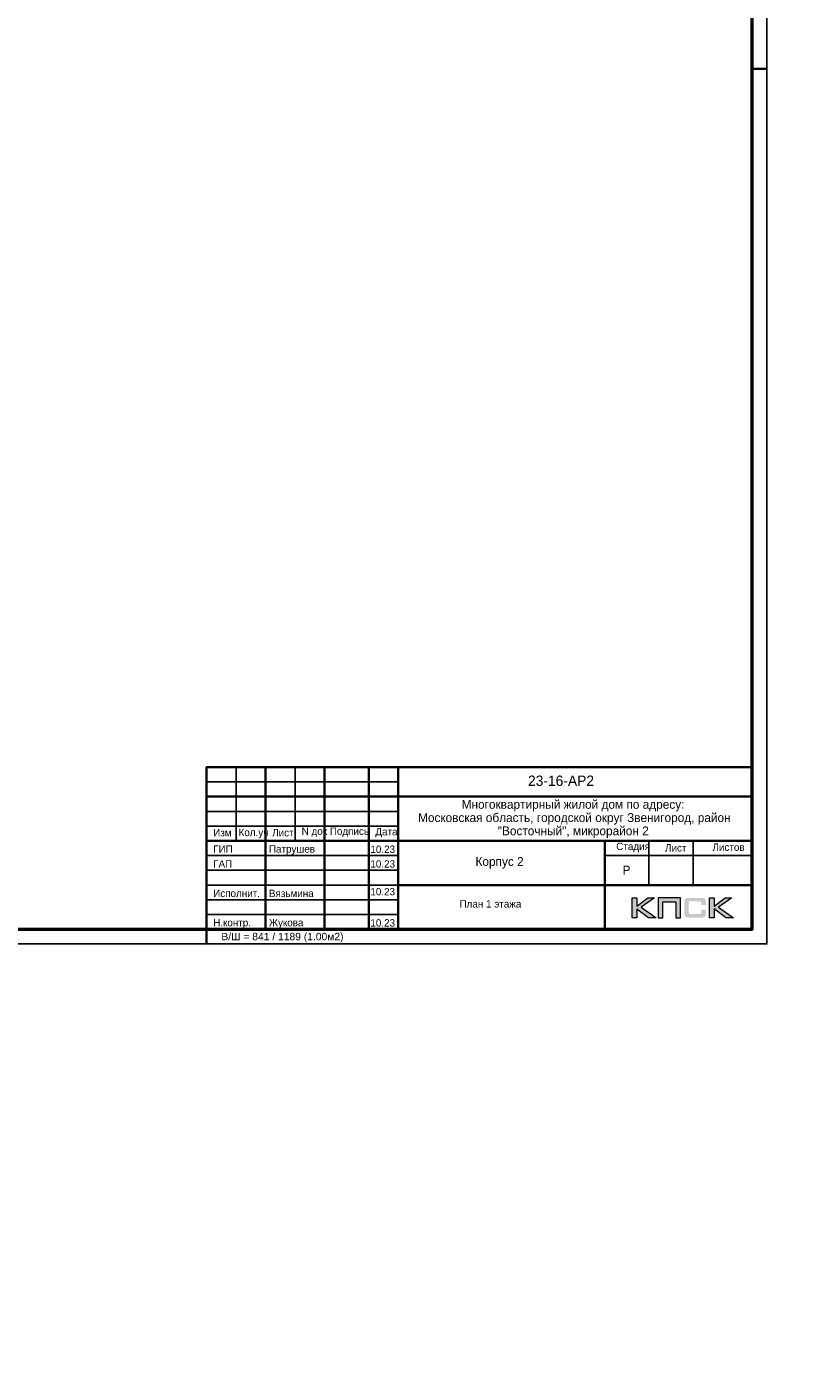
# Model space of a CAD drawing. Header units: millimetres. Extents: x 259029 to 2494469, y -731578 to -57567.
# Tile 190 of 207: x 535844 to 562199, y -638837 to -593156. Entities that reach past the tile are written whole.
import ezdxf
from ezdxf import colors
from ezdxf.entities.mleader import LeaderData, LeaderLine
from ezdxf.math import Vec2, Vec3

# ---------------------------------------------------------------- set-up
doc = ezdxf.new("R2010")
doc.units = ezdxf.units.MM
for name, color, linetype in [('PDF _Геометрия', 7, 'Continuous'), ('PDF _Сплошная заливка', 7, 'Continuous'), ('PDF _Текст', 7, 'Continuous')]:
    doc.layers.add(name, color=color, linetype=linetype)
for name, color, linetype, lineweight in [('Выноски', 20, 'Continuous', 20), ('РАЗРЕЗЫ', 10, 'Continuous', 60), ('Символы 0.20', 1, 'Continuous', 20)]:
    doc.layers.add(name, color=color, linetype=linetype, lineweight=lineweight)
doc.styles.add('PDF Arial', font='arial.ttf')
doc.styles.add('PDF Century Gothic', font='GOTHIC.TTF')
doc.styles.add('ГОСТ', font='GOST_Common.ttf')

# ---------------------------------------------------------------- blocks, each defined once
blk = doc.blocks.new('_None')
blk = doc.blocks.new('ааапп')
at = {"layer": 'Символы 0.20'}
ml = blk.add_multileader_mtext('Standard', dxfattribs=at)
ml.set_content('4(л.6)', color=256, style='ГОСТ')
ml.set_leader_properties(color=256, linetype='ByLayer', lineweight=-1)
ml.set_arrow_properties(name='NONE')
ml.build(insert=Vec2(0, 0))
ml.multileader.update_dxf_attribs({"text_left_attachment_type": 6, "text_right_attachment_type": 6, "dogleg_length": 0.25, "arrow_head_size": 200, "scale": 100})
ctx = ml.context
ctx.base_point, ctx.scale, ctx.char_height, ctx.arrow_head_size, ctx.landing_gap_size, ctx.plane_origin = Vec3(611257.3, -581853.8), 100, 250, 200, 25, Vec3(612471.5, -584006.4)
ctx.left_attachment, ctx.right_attachment = 6, 6
notes = []
notes.append((ctx, [(0, (1, 1, 0), (611232.3, -581853.8), (1, 0), 25, [(0, [(611050.1, -582506.1)], 0, [])])]))
ctx.mtext.insert, ctx.mtext.width, ctx.mtext.defined_height, ctx.mtext.flow_direction = Vec3(611282.3, -581553.8), 1018.139, 759.8, 5
for ctx, leaders in notes:
    for number, flags, end, landing, length, lines in leaders:
        leader = LeaderData()
        leader.index, (leader.has_last_leader_line, leader.has_dogleg_vector, leader.attachment_direction) = number, flags
        leader.last_leader_point, leader.dogleg_vector, leader.dogleg_length = Vec3(end), Vec3(landing), length
        for number, points, colour, breaks in lines:
            line = LeaderLine()
            line.index, line.vertices, line.color, line.breaks = number, Vec3.list(points), colors.encode_raw_color(colour), breaks
            leader.lines.append(line)
        ctx.leaders.append(leader)

msp = doc.modelspace()

# ---------------------------------------------------------------- hatches: boundary and pattern name
at = {"layer": 'PDF _Сплошная заливка', "transparency": 33554559}
h = msp.add_hatch(color=256, dxfattribs=at)
h.paths.add_polyline_path([(557125.2, -622713.8), (556897.7, -622713.8), (556525.7, -622993.8), (556525.7, -622713.8), (556368, -622713.8), (556368, -623385.9), (556525.7, -623385.9), (556525.7, -623090.6), (556928.1, -623385.9), (557179.8, -623385.9), (556679.2, -623030.5)], flags=0)
h.paths.add_polyline_path([(557853.3, -622840.3), (557853.3, -623385.9), (558009.6, -623385.9), (558009.6, -622713.8), (557842.9, -622713.8), (557251.7, -622713.8), (557251.7, -622872.8), (557251.7, -623385.9), (557408, -623385.9), (557408, -622840.3)], flags=0)
h.paths.add_polyline_path([(558990.1, -622710.3), (558990.1, -623383.1), (559147.7, -623383.1), (559147.7, -623087.2), (559550.2, -623383.1), (559801.9, -623383.1), (559301.2, -623027), (559747.2, -622710.3), (559520.4, -622710.3), (559147.7, -622990.4), (559147.7, -622710.3)], flags=0)
at = {"layer": 'PDF _Сплошная заливка', "true_color": 0x540054, "transparency": 33554559}
msp.add_hatch(color=218, dxfattribs=at).paths.add_polyline_path([(558858.7, -622785), (558856.6, -622777.4), (558853.9, -622771.2), (558850.4, -622764.9), (558847, -622758.7), (558843.5, -622753.9), (558839.3, -622749), (558835.2, -622744.2), (558831, -622740), (558825.5, -622736.6), (558820, -622732.4), (558813.8, -622729), (558806.8, -622726.2), (558799.9, -622723.4), (558792.3, -622720.7), (558784.7, -622718.6), (558766.7, -622715.1), (558747.4, -622712.4), (558725.9, -622711), (558702.4, -622710.3), (558301.4, -622710.3), (558277.9, -622711), (558257.1, -622712.4), (558237.1, -622715.1), (558219.8, -622718.6), (558211.5, -622721.4), (558203.9, -622723.4), (558197, -622726.2), (558190.7, -622729.7), (558184.5, -622732.4), (558178.3, -622736.6), (558173.5, -622740), (558168.6, -622744.2), (558164.5, -622749), (558161, -622753.9), (558156.9, -622758.7), (558153.4, -622764.9), (558150.6, -622771.2), (558147.9, -622778.1), (558145.1, -622785), (558143, -622792.6), (558139.6, -622809.2), (558136.8, -622827.2), (558134.7, -622847.2), (558134.7, -622869.3), (558134.7, -623223.4), (558134.7, -623245.5), (558136.8, -623265.6), (558139.6, -623284.2), (558143, -623300.8), (558145.1, -623308.4), (558147.9, -623315.3), (558150.6, -623322.3), (558153.4, -623328.5), (558156.9, -623334), (558161, -623339.5), (558164.5, -623344.4), (558168.6, -623349.2), (558173.5, -623353.4), (558179, -623356.8), (558184.5, -623360.3), (558190.7, -623363.7), (558197, -623367.2), (558204.6, -623369.3), (558211.5, -623372), (558219.8, -623374.1), (558237.1, -623378.3), (558257.1, -623380.3), (558278.6, -623382.4), (558301.4, -623383.1), (558702.4, -623383.1), (558725.9, -623382.4), (558747.4, -623381), (558766.7, -623378.3), (558784, -623374.8), (558792.3, -623372), (558799.9, -623370), (558806.8, -623367.2), (558813.8, -623363.7), (558820, -623361), (558825.5, -623356.8), (558831, -623353.4), (558835.2, -623349.2), (558839.3, -623345.1), (558843.5, -623339.5), (558847, -623334.7), (558850.4, -623328.5), (558853.9, -623322.3), (558856.6, -623316), (558858.7, -623308.4), (558861.5, -623300.8), (558864.9, -623284.2), (558867.7, -623266.3), (558869.1, -623245.5), (558869.8, -623223.4), (558869.8, -623112.1), (558712.8, -623112.1), (558712.8, -623202.6), (558712.8, -623208.9), (558712.1, -623215.1), (558710.7, -623220.6), (558709.3, -623226.1), (558707.3, -623231), (558705.2, -623235.1), (558702.4, -623239.3), (558699, -623242.7), (558695.5, -623246.2), (558691.4, -623249), (558686.5, -623251), (558681.7, -623253.1), (558676.9, -623254.5), (558670.6, -623255.2), (558664.4, -623255.9), (558658.2, -623256.6), (558334.6, -623256.6), (558329, -623255.9), (558324.2, -623255.2), (558320.1, -623253.1), (558315.9, -623251), (558311.8, -623248.3), (558308.3, -623245.5), (558304.8, -623242), (558302.1, -623237.9), (558299.3, -623233.8), (558297.2, -623229.6), (558295.2, -623224.8), (558293.8, -623219.9), (558291.7, -623210.2), (558291, -623200.6), (558291, -622877.6), (558291, -622872.1), (558291.7, -622866.6), (558293.1, -622861.7), (558294.5, -622856.9), (558295.9, -622852.8), (558297.9, -622849.3), (558300.7, -622845.8), (558303.5, -622842.4), (558306.9, -622839.6), (558310.4, -622836.8), (558314.5, -622834.8), (558318.7, -622833.4), (558323.5, -622832), (558328.3, -622831.3), (558333.9, -622830.6), (558339.4, -622830.6), (558658.2, -622830.6), (558664.4, -622830.6), (558670.6, -622831.3), (558676.2, -622832.7), (558681, -622834.1), (558685.8, -622836.2), (558690.7, -622838.2), (558694.8, -622841.7), (558698.3, -622844.5), (558701.7, -622848.6), (558704.5, -622852.8), (558707.3, -622856.9), (558709.3, -622861.7), (558710.7, -622866.6), (558712.1, -622872.1), (558712.8, -622878.3), (558712.8, -622884.6), (558712.8, -622958.5), (558869.8, -622958.5), (558869.8, -622869.3), (558869.1, -622847.2), (558867.7, -622827.2), (558864.9, -622809.2), (558860.8, -622792.6)])

# ---------------------------------------------------------------- linework, layer by layer
at = {"layer": 'PDF _Геометрия', "lineweight": 25}
msp.add_lwpolyline([(442058, -624274.8), (560937.4, -624274.8), (560937.4, -540195.2), (442058, -540195.2)], close=True, dxfattribs=at)
at = {"layer": 'PDF _Геометрия', "lineweight": 50}
msp.add_lwpolyline([(444058, -623774.8), (560437.4, -623774.8), (560437.4, -540695.2), (444058, -540695.2)], close=True, dxfattribs=at)
at = {"layer": 'PDF _Геометрия', "color": 2, "lineweight": 35}
for points in [[(560437.4, -594575), (560937.4, -594575)], [(541937.5, -624274.8), (541937.5, -623774.8)]]:
    msp.add_lwpolyline(points, dxfattribs=at)
at = {"layer": 'PDF _Геометрия', "lineweight": 35}
msp.add_lwpolyline([(560437.4, -618274.8), (560437.4, -623774.8), (541937.5, -623774.8), (541937.5, -618274.8)], close=True, dxfattribs=at)
at = {"layer": 'PDF _Геометрия', "lineweight": 25}
for points in [[(542937.5, -620774.8), (542937.5, -618274.8)], [(544937.4, -620774.8), (544937.4, -618274.8)], [(541937.5, -618774.8), (548437.4, -618774.8)], [(541937.5, -619774.8), (548437.4, -619774.8)], [(541937.5, -620274.8), (548437.4, -620274.8)], [(556937.4, -622274.8), (556937.4, -620774.8)], [(558437.4, -622274.8), (558437.4, -620774.8)], [(541937.5, -621274.8), (548437.4, -621274.8)], [(555437.4, -621274.8), (560437.4, -621274.8)], [(541937.5, -621774.8), (548437.4, -621774.8)], [(541937.5, -622274.8), (548437.4, -622274.8)], [(541937.5, -622774.8), (548437.4, -622774.8)], [(541937.5, -623274.8), (548437.4, -623274.8)]]:
    msp.add_lwpolyline(points, dxfattribs=at)
at = {"layer": 'PDF _Геометрия', "lineweight": 35}
for points in [[(543937.4, -623774.8), (543937.4, -618274.8)], [(545937.4, -623774.8), (545937.4, -618274.8)], [(547437.4, -623774.8), (547437.4, -618274.8)], [(548437.4, -623774.8), (548437.4, -618274.8)], [(541937.5, -619274.8), (560437.4, -619274.8)], [(541937.5, -620774.8), (560437.4, -620774.8)], [(555437.4, -623774.8), (555437.4, -620774.8)], [(548437.4, -622274.8), (560437.4, -622274.8)]]:
    msp.add_lwpolyline(points, dxfattribs=at)
at = {"layer": 'PDF _Геометрия', "lineweight": 13}
for points in [[(556368, -623385.9), (556368, -622713.8), (556525.7, -622713.8), (556525.7, -622993.8), (556897.7, -622713.8), (557125.2, -622713.8), (556679.2, -623030.5), (557179.8, -623385.9), (556928.1, -623385.9), (556525.7, -623090.6), (556525.7, -623385.9)], [(557408, -623385.9), (557408, -622840.3), (557853.3, -622840.3), (557853.3, -623385.9), (558009.6, -623385.9), (558009.6, -622713.8), (557842.9, -622713.8), (557251.7, -622713.8), (557251.7, -622872.8), (557251.7, -623385.9)], [(558990.1, -623383.1), (558990.1, -622710.3), (559147.7, -622710.3), (559147.7, -622990.4), (559520.4, -622710.3), (559747.2, -622710.3), (559301.2, -623027), (559801.9, -623383.1), (559550.2, -623383.1), (559147.7, -623087.2), (559147.7, -623383.1)]]:
    msp.add_lwpolyline(points, close=True, dxfattribs=at)

# ---------------------------------------------------------------- texts
at = {"layer": 'PDF _Текст', "attachment_point": 7, "style": 'PDF Century Gothic'}
for s, insert, char_height in [('23-16-АР2', (552838.1, -618915.4), 350), ('Многоквартирный жилой дом по адресу:', (550585.7, -619777.7), 299.999), ('Московская область, городской округ Звенигород, район', (549108.6, -620227.7), 299.999), ('Изм', (542160.8, -620627), 250), ('Лист', (544160.8, -620626.8), 250), ('N док Подпись', (545160.8, -620646.7), 249.998), ('Дата', (547660.7, -620659.4), 250), ('"Восточный", микрорайон 2', (551812.8, -620677.7), 299.999), ('Кол.уч', (543022.7, -620689.7), 250), ('Листов', (559093.8, -621119.2), 250), ('ГИП', (542160.8, -621182), 250), ('Патрушев', (544050.7, -621249.7), 250), ('10.23', (547490.7, -621188.3), 250), ('Стадия', (555829.3, -621161.4), 250), ('Лист', (557484.4, -621141.6), 250), ('ГАП', (542160.8, -621682), 250), ('10.23', (547490.7, -621688.3), 250), ('Корпус 2', (551057.4, -621717.7), 300), ('Р', (556043.5, -621918.4), 300), ('Исполнит.', (542160.8, -622686.8), 250), ('Вязьмина', (544050.7, -622688.1), 250), ('10.23', (547490.7, -622628.3), 250), ('План 1 этажа', (550515, -623042.7), 249.998), ('Н.контр.', (542160.8, -623749.7), 250), ('Жукова', (544050.7, -623749.7), 250), ('10.23', (547490.7, -623688.3), 250)]:
    msp.add_mtext(s, dxfattribs=dict(at, insert=insert, char_height=char_height))
at = {"layer": 'PDF _Текст', "color": 2, "insert": (542437.5, -624223.3), "char_height": 249.999, "attachment_point": 7, "style": 'PDF Arial'}
msp.add_mtext('В/Ш = 841 / 1189 (1.00м2)', dxfattribs=at)

# ---------------------------------------------------------------- next in the draw order: block references
at = {"layer": 'РАЗРЕЗЫ', "color": 2, "lineweight": -2, "rotation": 45.00000000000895}
msp.add_blockref('ааапп', (-370061.8, -617495.3), dxfattribs=at)

# ---------------------------------------------------------------- next in the draw order: texts
at = {"layer": 'Выноски'}
note = msp.add_mtext_static_columns([''] * 2, width=19641.405, gutter_width=8167.2, height=0, dxfattribs=dict(at, insert=(385740.7, -548768.3), char_height=250, attachment_point=1, style='ГОСТ'))
for column, words in zip([note] + note.columns.linked_columns, ['\\pi10527.89954; \\P\\pi570.45,l346.2,t2000;1.^IОбщие указания см. лист 1. {\\H1.46663x; }\\P2.^IМонтажные узлы 1;2;3;4;6;7;8 см. лист{\\C0; 7.\\H1.45562x; \\H0.68699x;\\P}3.^IСварку производить согласно СП70.1330.2011 электродами Э42 ГОСТ 9467-75*.{\\H1.45929x; }\\P4.^IВсе металлические конструкции окрасить эмалью ПФ-1189 по ГОСТ 6465-79 в два слоя. Эмаль наносить на {\\H1.45807x; }\\P\\pi0,t346.2;грунтовку ГФ-021 по ГОСТ 25129-82 (первый слой - на заводе-изготовителе, второй слой - на монтаже).{\\H1.65848x; }\\P\\pi570.45,t2000;5.^IОгнезащиту металлических косоуров см.л. 9.{\\H1.19167x; }\\P6.^IДлину швов принимать по длине сопряжения свариваемых элементов. все катеты сварных швов принимать {\\H1.54728x; }\\P\\pi0,t346.2;высотой 6 мм, кроме оговоренных.{\\H1.42874x; }\\P\\pi570.45,t2000;7.^IМонтаж стальных конструкций производить в соответствии с указаниями СП 70.1333.0.2012"Несущие и {\\H1.46825x; }\\P\\pi0,t346.2;ограждающие конструкции".{\\H1.45508x; }\\P\\pi570.45,t2000;8.^IЖелезобетонные изделия монтировать на цем-песчаном растворе М100 толщ. 10мм.{\\H1.46099x; }\\P{\\C0;9.^IНа разрезах 1-1;2-2 отметки чистого пола.\\H1.45599x; \\H0.68682x;\\P\\pi10570.70257,l0,tz;\\H1.82587x; \\H0.54768x;\\P\\H1.55804x; \\H0.64183x;\\P\\H1.64732x; \\H0.60705x;\\P\\pi812.5,l41.6675;\\H1.23836x; \\H0.80752x;\\P}', '']):
    column.text = words
note = msp.add_mtext_static_columns([''] * 2, width=19641.405, gutter_width=8167.2, height=0, dxfattribs=dict(at, insert=(385740.7, -593573.6), char_height=250, attachment_point=1, style='ГОСТ'))
for column, words in zip([note] + note.columns.linked_columns, ['\\pi10527.89954; \\P\\pi570.45,l346.2,t2000;1.^IОбщие указания см. лист 1. {\\H1.46663x; }\\P2.^IМонтажные узлы 1;2;3;4;6;7;8 см. лист{\\C0; 7.\\H1.45562x; \\H0.68699x;\\P}3.^IСварку производить согласно СП70.1330.2011 электродами Э42 ГОСТ 9467-75*.{\\H1.45929x; }\\P4.^IВсе металлические конструкции окрасить эмалью ПФ-1189 по ГОСТ 6465-79 в два слоя. Эмаль наносить на {\\H1.45807x; }\\P\\pi0,t346.2;грунтовку ГФ-021 по ГОСТ 25129-82 (первый слой - на заводе-изготовителе, второй слой - на монтаже).{\\H1.65848x; }\\P\\pi570.45,t2000;5.^IОгнезащиту металлических косоуров см.л. 9.{\\H1.19167x; }\\P6.^IДлину швов принимать по длине сопряжения свариваемых элементов. все катеты сварных швов принимать {\\H1.54728x; }\\P\\pi0,t346.2;высотой 6 мм, кроме оговоренных.{\\H1.42874x; }\\P\\pi570.45,t2000;7.^IМонтаж стальных конструкций производить в соответствии с указаниями СП 70.1333.0.2012"Несущие и {\\H1.46825x; }\\P\\pi0,t346.2;ограждающие конструкции".{\\H1.45508x; }\\P\\pi570.45,t2000;8.^IЖелезобетонные изделия монтировать на цем-песчаном растворе М100 толщ. 10мм.{\\H1.46099x; }\\P{\\C0;9.^IНа разрезах 1-1;2-2 отметки чистого пола.\\H1.45599x; \\H0.68682x;\\P\\pi10570.70257,l0,tz;\\H1.82587x; \\H0.54768x;\\P\\H1.55804x; \\H0.64183x;\\P\\H1.64732x; \\H0.60705x;\\P\\pi812.5,l41.6675;\\H1.23836x; \\H0.80752x;\\P}', '']):
    column.text = words

doc.saveas('drawing.dxf')
